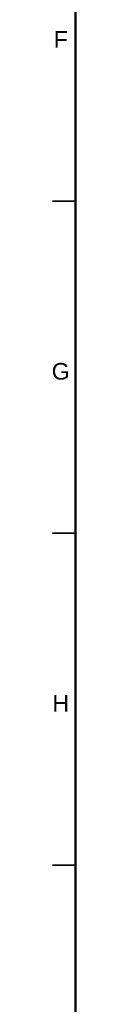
# Model space of a CAD drawing. Header units: millimetres. Extents: x 4 to 1188, y 1 to 840.
# Tile 11 of 256: x 19.5 to 23, y 399.56 to 547.83. Entities that reach past the tile are written whole.
import ezdxf

# ---------------------------------------------------------------- set-up
doc = ezdxf.new("R2010")
doc.units = ezdxf.units.MM
doc.layers.add('256', color=7, linetype='Continuous')
doc.styles.add('Arial Unicode MS', font='Arial Unicode MS')

msp = doc.modelspace()

# ---------------------------------------------------------------- linework, layer by layer
at = {"layer": '256', "color": 18, "linetype": 'Continuous', "lineweight": 50}
msp.add_line((23, 5), (23, 836), dxfattribs=at)
at = {"layer": '256', "color": 18, "linetype": 'Continuous', "lineweight": 35}
for p, q in [((19.5, 520.5), (23, 520.5)), ((19.5, 470.5), (23, 470.5)), ((19.5, 420.5), (23, 420.5))]:
    msp.add_line(p, q, dxfattribs=at)

# ---------------------------------------------------------------- texts
at = {"layer": '256', "color": 18, "linetype": 'Continuous', "lineweight": 13, "char_height": 2.5, "attachment_point": 7, "line_spacing_factor": 1.047437, "style": 'Arial Unicode MS'}
for s, insert in [('\\fArial Unicode MS|b0|i0;\\W1.0000;F', (19.6908, 543.6224)), ('\\fArial Unicode MS|b0|i0;\\W1.0000;G', (19.3992, 493.6011)), ('\\fArial Unicode MS|b0|i0;\\W1.0000;H', (19.4964, 443.6224))]:
    msp.add_mtext(s, dxfattribs=dict(at, insert=insert))

doc.saveas('drawing.dxf')
